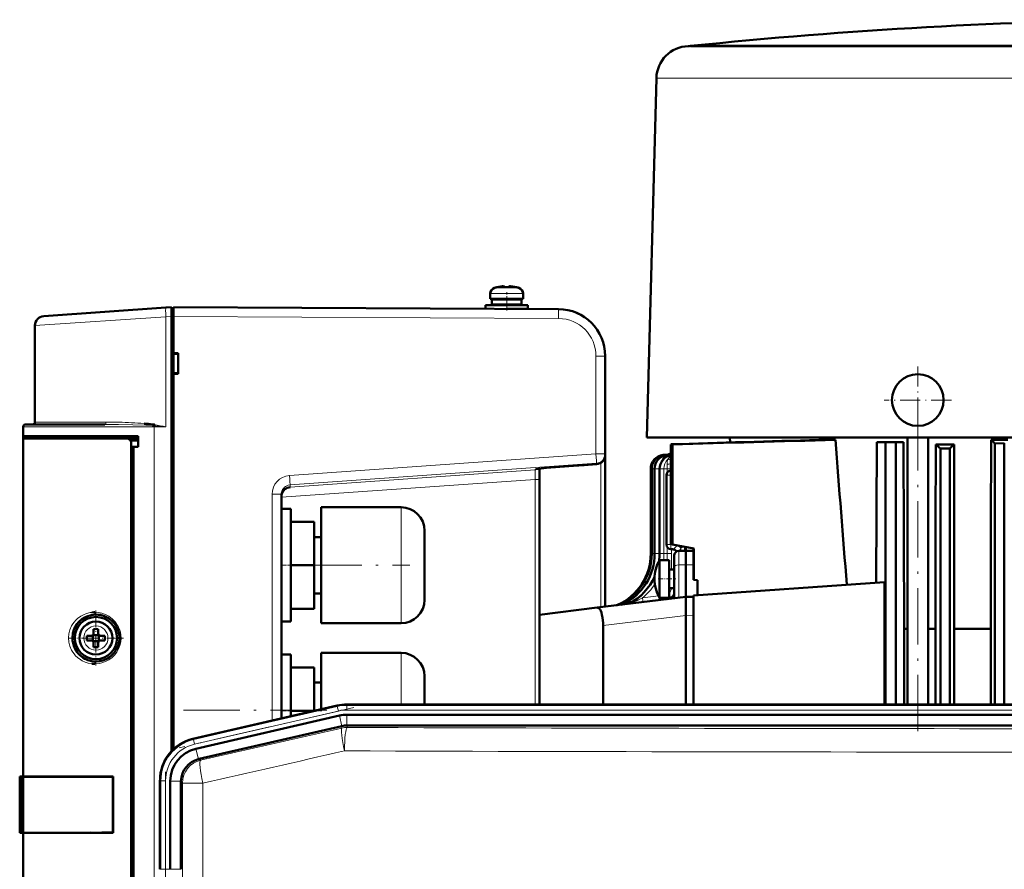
# Model space of a CAD drawing. Extents: x -1595 to 1972, y -1677 to 643.
# Tile 24 of 53: x -1323 to -1113, y 462 to 643. Entities that reach past the tile are written whole.
import ezdxf

# ---------------------------------------------------------------- set-up
doc = ezdxf.new("R2010")
doc.units = 0
doc.linetypes.add('DASHDOT', pattern=[18.5, 12, -3, 0.5, -3])

msp = doc.modelspace()

# ---------------------------------------------------------------- linework, layer by layer
at = {"color": 7, "lineweight": 50}
for p, q in [((-1180.39, 637.15), (-1180.59, 637.14)), ((-1180.13, 637.17), (-1180.39, 637.15)), ((-1180.14, 637.14), (-1161.75, 637.14)), ((-1180.13, 637.17), (-1167.8, 637.17)), ((-1167.8, 637.17), (-1079.39, 637.17)), ((-1161.75, 637.14), (-1154.11, 637.14)), ((-1154.11, 637.14), (-1090.94, 637.14)), ((-1187.38, 630.33), (-1189.39, 553.75)), ((-1221.2, 585.82), (-1221.19, 585.8)), ((-1220.04, 585.98), (-1220.21, 585.96)), ((-1219.77, 585.8), (-1219.77, 585.96)), ((-1218.77, 585.8), (-1218.77, 585.96)), ((-1218.5, 585.98), (-1218.33, 585.96)), ((-1217.35, 585.8), (-1217.34, 585.82)), ((-1222.77, 584.41), (-1222.77, 583.28)), ((-1222.77, 583.28), (-1222.77, 584.41)), ((-1222.77, 583.28), (-1219.27, 583.28)), ((-1222.42, 582.08), (-1222.42, 583.18)), ((-1222.42, 582.08), (-1222.42, 583.18)), ((-1219.27, 583.18), (-1222.42, 583.18)), ((-1221.27, 583.18), (-1221.27, 583.28)), ((-1221.27, 583.18), (-1221.27, 583.28)), ((-1219.27, 583.28), (-1215.77, 583.28)), ((-1216.12, 583.18), (-1219.27, 583.18)), ((-1217.27, 583.28), (-1217.27, 583.18)), ((-1216.12, 583.18), (-1216.12, 582.08)), ((-1215.77, 583.28), (-1215.77, 584.41)), ((-1317.91, 579.62), (-1291.87, 581.44)), ((-1291.87, 581.44), (-1290.68, 581.52)), ((-1290.68, 579.53), (-1290.68, 581.52)), ((-1290.28, 581.25), (-1290.68, 581.25)), ((-1208.22, 581.12), (-1290.28, 581.55)), ((-1223.77, 581.98), (-1223.77, 581.2)), ((-1219.27, 581.98), (-1223.77, 581.98)), ((-1223.77, 581.2), (-1223.77, 581.98)), ((-1219.27, 582.08), (-1222.42, 582.08)), ((-1221.27, 581.98), (-1221.27, 582.08)), ((-1221.27, 581.98), (-1221.27, 582.08)), ((-1216.12, 582.08), (-1219.27, 582.08)), ((-1214.77, 581.98), (-1219.27, 581.98)), ((-1214.77, 581.18), (-1219.19, 581.18)), ((-1217.27, 582.08), (-1217.27, 581.98)), ((-1217.27, 581.18), (-1217.27, 581.17)), ((-1214.77, 581.18), (-1214.77, 581.98)), ((-1290.68, 486.98), (-1290.68, 579.53)), ((-1290.28, 579.55), (-1290.28, 571.75)), ((-1319.78, 577.62), (-1319.78, 557.05)), ((-1290.28, 571.75), (-1289.28, 571.75)), ((-1290.28, 571.75), (-1290.28, 571.61)), ((-1290.28, 571.7), (-1290.28, 567.4)), ((-1290.28, 571.61), (-1289.28, 571.55)), ((-1289.28, 571.75), (-1289.28, 567.35)), ((-1198.28, 550.28), (-1198.28, 571.12)), ((-1289.28, 567.55), (-1290.28, 567.48)), ((-1290.28, 567.48), (-1290.28, 567.35)), ((-1290.28, 567.35), (-1290.28, 487.38)), ((-1289.28, 567.35), (-1290.28, 567.35)), ((-1322.28, 554.05), (-1322.28, 556.05)), ((-1313.87, 556.55), (-1321.78, 556.55)), ((-1304.87, 556.55), (-1313.87, 556.55)), ((-1294.36, 556.26), (-1294.74, 556.29)), ((-1294.36, 556.27), (-1294.73, 556.3)), ((-1294.69, 556.55), (-1294.31, 556.53)), ((-1322.28, 553.55), (-1322.28, 554.05)), ((-1297.78, 554.05), (-1322.28, 554.05)), ((-1321.98, 553.55), (-1321.98, 554.05)), ((-1297.78, 551.75), (-1297.78, 554.05)), ((-1322.28, 553.55), (-1300.22, 553.55)), ((-1322.28, 481.55), (-1322.28, 553.55)), ((-1297.78, 553.55), (-1300.22, 553.55)), ((-1297.78, 553.1), (-1299.45, 553.15)), ((-1299.28, 398.52), (-1299.28, 552.58)), ((-1297.78, 551.75), (-1299.28, 551.75)), ((-1298.78, 551.71), (-1299.28, 551.7)), ((-1299.28, 551.7), (-1299.28, 399.4)), ((-1297.78, 551.75), (-1298.78, 551.71)), ((-1298.78, 551.71), (-1298.78, 399.38)), ((-1168.11, 553.75), (-1189.39, 553.75)), ((-1184.33, 552.31), (-1183.96, 552.29)), ((-1184.33, 552.31), (-1184.33, 531.02)), ((-1183.96, 552.29), (-1183.96, 530.96)), ((-1171.67, 552.7), (-1171.73, 553.75)), ((-1154.75, 553.75), (-1168.11, 553.75)), ((-1134.09, 553.75), (-1154.75, 553.75)), ((-1152.76, 553.26), (-1149.25, 553.26)), ((-1140.45, 552.8), (-1140.58, 522.87)), ((-1140.45, 552.8), (-1138.59, 552.8)), ((-1138.59, 552.8), (-1138.59, 496.9)), ((-1138.59, 552.8), (-1136.34, 552.8)), ((-1136.34, 552.8), (-1136.34, 496.9)), ((-1134.72, 552.8), (-1136.34, 552.8)), ((-1134.72, 552.8), (-1134.57, 513.05)), ((-1079.39, 553.75), (-1134.09, 553.75)), ((-1133.86, 496.9), (-1133.86, 553.75)), ((-1129.51, 496.9), (-1129.51, 553.75)), ((-1127.91, 534.8), (-1127.87, 552.26)), ((-1127.87, 552.26), (-1123.98, 552.26)), ((-1123.94, 534.8), (-1123.98, 552.26)), ((-1116.12, 534.8), (-1116.08, 553.26)), ((-1116.08, 553.26), (-1112.49, 553.26)), ((-1113.26, 552.53), (-1115.26, 552.51)), ((-1115.26, 552.51), (-1115.26, 496.9)), ((-1113.26, 552.53), (-1113.26, 496.9)), ((-1198.28, 550.08), (-1198.28, 550.28)), ((-1198.28, 517.74), (-1198.28, 550.08)), ((-1184.87, 550.18), (-1185.95, 550.05)), ((-1184.82, 550.16), (-1185.75, 550.05)), ((-1184.44, 550.13), (-1185.12, 550.05)), ((-1184.62, 550.25), (-1184.59, 550.26)), ((-1124.89, 551.43), (-1126.89, 551.41)), ((-1126.89, 551.41), (-1126.89, 496.9)), ((-1124.89, 551.43), (-1124.89, 496.9)), ((-1202.78, 547.9), (-1200.13, 548.09)), ((-1212.28, 544.86), (-1212.28, 547.14)), ((-1188.59, 547.07), (-1188.59, 529.04)), ((-1188.38, 547.07), (-1188.38, 529.04)), ((-1187.76, 547.07), (-1187.76, 529.04)), ((-1186.71, 547.07), (-1186.71, 529.04)), ((-1185.24, 530.96), (-1185.24, 545.75)), ((-1184.36, 546.75), (-1184.33, 546.75)), ((-1212.28, 496.9), (-1212.28, 544.86)), ((-1267.28, 493.92), (-1267.28, 541.67)), ((-1267.28, 526.55), (-1267.28, 538.55)), ((-1265.28, 538.55), (-1267.28, 538.55)), ((-1267.28, 526.55), (-1267.28, 538.55)), ((-1265.28, 538.55), (-1267.28, 538.55)), ((-1267.28, 526.55), (-1267.28, 538.55)), ((-1265.28, 538.55), (-1267.28, 538.55)), ((-1267.28, 526.55), (-1267.28, 538.55)), ((-1265.28, 538.55), (-1267.28, 538.55)), ((-1267.28, 526.55), (-1267.28, 538.55)), ((-1265.28, 538.55), (-1267.28, 538.55)), ((-1265.28, 538.55), (-1265.28, 526.55)), ((-1265.28, 538.55), (-1265.28, 526.55)), ((-1265.28, 538.55), (-1265.28, 526.55)), ((-1265.28, 538.55), (-1265.28, 526.55)), ((-1265.28, 538.55), (-1265.28, 526.55)), ((-1258.78, 526.55), (-1258.78, 538.9)), ((-1258.78, 538.9), (-1241.78, 538.9)), ((-1258.78, 526.55), (-1258.78, 538.9)), ((-1258.78, 538.9), (-1241.78, 538.9)), ((-1258.78, 526.55), (-1258.78, 538.9)), ((-1258.78, 538.9), (-1241.78, 538.9)), ((-1258.78, 526.55), (-1258.78, 538.9)), ((-1258.78, 538.9), (-1241.78, 538.9)), ((-1258.78, 526.55), (-1258.78, 538.9)), ((-1258.78, 538.9), (-1241.78, 538.9)), ((-1265.28, 535.8), (-1260.28, 535.8)), ((-1265.28, 535.8), (-1260.28, 535.8)), ((-1265.28, 535.8), (-1260.28, 535.8)), ((-1265.28, 535.8), (-1260.28, 535.8)), ((-1265.28, 535.8), (-1260.28, 535.8)), ((-1260.28, 526.55), (-1260.28, 535.8)), ((-1260.28, 526.55), (-1260.28, 535.8)), ((-1260.28, 526.55), (-1260.28, 535.8)), ((-1260.28, 526.55), (-1260.28, 535.8)), ((-1260.28, 526.55), (-1260.28, 535.8)), ((-1236.78, 533.9), (-1236.78, 526.55)), ((-1236.78, 533.9), (-1236.78, 526.55)), ((-1236.78, 533.9), (-1236.78, 526.55)), ((-1236.78, 533.9), (-1236.78, 526.55)), ((-1236.78, 533.9), (-1236.78, 526.55)), ((-1127.91, 534.8), (-1127.91, 496.9)), ((-1123.94, 534.8), (-1123.94, 496.9)), ((-1116.12, 534.8), (-1116.12, 496.9)), ((-1258.78, 532.55), (-1260.28, 532.55)), ((-1258.78, 532.55), (-1260.28, 532.55)), ((-1258.78, 532.55), (-1260.28, 532.55)), ((-1258.78, 532.55), (-1260.28, 532.55)), ((-1258.78, 532.55), (-1260.28, 532.55)), ((-1183.96, 530.96), (-1184.33, 531.02)), ((-1179.39, 530.15), (-1183.96, 530.96)), ((-1183.89, 529.95), (-1184.27, 529.96)), ((-1183.59, 528.61), (-1183.59, 526.13)), ((-1182.61, 529.61), (-1181.09, 529.65)), ((-1181.08, 530.45), (-1181.09, 529.65)), ((-1181.09, 529.65), (-1181.09, 526.65)), ((-1179.49, 529.61), (-1181.09, 529.65)), ((-1179.49, 530.15), (-1179.49, 523.47)), ((-1179.49, 530.15), (-1179.39, 530.15)), ((-1179.39, 523.46), (-1179.39, 530.15)), ((-1267.28, 514.55), (-1267.28, 526.55)), ((-1267.28, 514.55), (-1267.28, 526.55)), ((-1267.28, 514.55), (-1267.28, 526.55)), ((-1267.28, 514.55), (-1267.28, 526.55)), ((-1267.28, 514.55), (-1267.28, 526.55)), ((-1260.28, 526.55), (-1265.28, 526.55)), ((-1265.28, 526.55), (-1265.28, 514.55)), ((-1260.28, 526.55), (-1265.28, 526.55)), ((-1265.28, 526.55), (-1265.28, 514.55)), ((-1260.28, 526.55), (-1265.28, 526.55)), ((-1265.28, 526.55), (-1265.28, 514.55)), ((-1260.28, 526.55), (-1265.28, 526.55)), ((-1265.28, 526.55), (-1265.28, 514.55)), ((-1260.28, 526.55), (-1265.28, 526.55)), ((-1265.28, 526.55), (-1265.28, 514.55)), ((-1260.28, 517.3), (-1260.28, 526.55)), ((-1260.28, 517.3), (-1260.28, 526.55)), ((-1260.28, 517.3), (-1260.28, 526.55)), ((-1260.28, 517.3), (-1260.28, 526.55)), ((-1260.28, 517.3), (-1260.28, 526.55)), ((-1258.78, 514.2), (-1258.78, 526.55)), ((-1258.78, 514.2), (-1258.78, 526.55)), ((-1258.78, 514.2), (-1258.78, 526.55)), ((-1258.78, 514.2), (-1258.78, 526.55)), ((-1258.78, 514.2), (-1258.78, 526.55)), ((-1236.78, 526.55), (-1236.78, 519.2)), ((-1186.72, 525.92), (-1186.72, 527.65)), ((-1186.72, 527.65), (-1184.69, 527.65)), ((-1184.69, 525.92), (-1184.69, 527.65)), ((-1181.09, 526.65), (-1181.09, 519.85)), ((-1186.72, 525.92), (-1186.72, 520.36)), ((-1184.69, 519.65), (-1184.69, 525.92)), ((-1184.69, 525.65), (-1183.59, 525.65)), ((-1183.59, 519.54), (-1183.59, 526.13)), ((-1179.39, 523.46), (-1179.49, 523.47)), ((-1138.8, 522.99), (-1179.49, 520.15)), ((-1179.39, 523.46), (-1178.59, 523.37)), ((-1178.59, 520.21), (-1178.59, 523.37)), ((-1138.8, 522.99), (-1138.8, 496.9)), ((-1258.78, 520.55), (-1260.28, 520.55)), ((-1258.78, 520.55), (-1260.28, 520.55)), ((-1258.78, 520.55), (-1260.28, 520.55)), ((-1258.78, 520.55), (-1260.28, 520.55)), ((-1258.78, 520.55), (-1260.28, 520.55)), ((-1186.72, 520.36), (-1186.72, 519.65)), ((-1184.69, 521.65), (-1183.59, 521.65)), ((-1183.59, 520.41), (-1183.59, 520.39)), ((-1199.98, 517.53), (-1181.09, 519.85)), ((-1186.72, 519.65), (-1184.69, 519.65)), ((-1181.09, 519.85), (-1181.09, 515.88)), ((-1179.49, 519.81), (-1181.09, 519.85)), ((-1179.49, 520.15), (-1179.49, 496.9)), ((-1265.28, 517.3), (-1260.28, 517.3)), ((-1265.28, 517.3), (-1260.28, 517.3)), ((-1265.28, 517.3), (-1260.28, 517.3)), ((-1265.28, 517.3), (-1260.28, 517.3)), ((-1265.28, 517.3), (-1260.28, 517.3)), ((-1199.98, 517.53), (-1212.27, 516.02)), ((-1303.4, 514.74), (-1303.36, 514.7)), ((-1265.28, 514.55), (-1267.28, 514.55)), ((-1265.28, 514.55), (-1267.28, 514.55)), ((-1265.28, 514.55), (-1267.28, 514.55)), ((-1265.28, 514.55), (-1267.28, 514.55)), ((-1265.28, 514.55), (-1267.28, 514.55)), ((-1258.78, 514.2), (-1241.78, 514.2)), ((-1258.78, 514.2), (-1241.78, 514.2)), ((-1258.78, 514.2), (-1241.78, 514.2)), ((-1258.78, 514.2), (-1241.78, 514.2)), ((-1258.78, 514.2), (-1241.78, 514.2)), ((-1181.09, 515.85), (-1181.09, 515.88)), ((-1181.09, 515.85), (-1181.09, 496.9)), ((-1307.28, 512.97), (-1307.28, 512.05)), ((-1306.28, 512.97), (-1306.28, 512.05)), ((-1198.74, 496.9), (-1198.74, 513.74)), ((-1133.86, 513.05), (-1134.57, 513.05)), ((-1134.57, 496.9), (-1134.57, 513.05)), ((-1127.91, 513.05), (-1129.51, 513.05)), ((-1116.12, 513.05), (-1123.94, 513.05)), ((-1307.78, 511.55), (-1308.7, 511.55)), ((-1307.78, 510.55), (-1308.7, 510.55)), ((-1307.41, 511.68), (-1307.42, 511.69)), ((-1307.41, 510.41), (-1307.42, 510.4)), ((-1306.14, 511.68), (-1307.41, 511.68)), ((-1307.41, 510.41), (-1307.41, 511.68)), ((-1306.14, 510.41), (-1307.41, 510.41)), ((-1307.28, 509.13), (-1307.28, 510.05)), ((-1306.28, 509.13), (-1306.28, 510.05)), ((-1306.13, 511.69), (-1306.14, 511.68)), ((-1306.14, 511.68), (-1306.14, 510.41)), ((-1306.14, 510.41), (-1306.13, 510.4)), ((-1305.78, 511.55), (-1304.85, 511.55)), ((-1304.85, 510.55), (-1305.78, 510.55)), ((-1258.78, 495.88), (-1258.78, 507.9)), ((-1258.78, 507.9), (-1241.78, 507.9)), ((-1267.28, 495.55), (-1267.28, 507.55)), ((-1265.28, 507.55), (-1267.28, 507.55)), ((-1265.28, 507.55), (-1265.28, 495.55)), ((-1265.28, 504.8), (-1260.28, 504.8)), ((-1260.28, 495.55), (-1260.28, 504.8)), ((-1258.78, 501.55), (-1260.28, 501.55)), ((-1236.78, 502.9), (-1236.78, 496.9)), ((-1255.4, 496.66), (-1286.17, 489.56)), ((-1255.4, 496.66), (-1285.97, 489.6)), ((-1267.28, 493.91), (-1267.28, 495.55)), ((-1260.28, 495.55), (-1265.28, 495.55)), ((-1265.28, 495.55), (-1265.28, 494.38)), ((-1260.28, 495.54), (-1260.28, 495.55)), ((-1253.32, 496.9), (-1233.05, 496.9)), ((-905.26, 496.9), (-1253.32, 496.9)), ((-920.25, 496.9), (-1233.05, 496.9)), ((-1254.91, 494.53), (-1285.48, 487.48)), ((-1253.32, 494.72), (-1233.05, 494.72)), ((-920.25, 494.72), (-1233.05, 494.72)), ((-1254.42, 492.3), (-1284.79, 485.29)), ((-1254.42, 492.3), (-1254.39, 492.3)), ((-1253.29, 492.43), (-905.28, 492.43)), ((-1323.02, 481.55), (-1323.01, 481.55)), ((-1323.02, 469.55), (-1323.02, 481.55)), ((-1323.02, 481.3), (-1323.02, 481.31)), ((-1323.02, 481.29), (-1323.02, 481.3)), ((-1323.01, 481.55), (-1322.98, 481.55)), ((-1323.01, 469.55), (-1323.01, 481.55)), ((-1322.78, 481.55), (-1322.98, 481.55)), ((-1322.78, 481.55), (-1322.78, 469.55)), ((-1322.28, 481.55), (-1322.78, 481.55)), ((-1303.1, 481.55), (-1322.28, 481.55)), ((-1321.98, 481.52), (-1322.28, 481.55)), ((-1322.28, 481.52), (-1322.28, 469.57)), ((-1322.23, 481.52), (-1322.28, 481.52)), ((-1321.85, 481.52), (-1321.92, 481.52)), ((-1321.42, 481.52), (-1321.85, 481.52)), ((-1319.65, 481.52), (-1321.42, 481.52)), ((-1312.56, 481.51), (-1319.65, 481.52)), ((-1303.1, 481.48), (-1303.21, 481.48)), ((-1303.21, 469.62), (-1303.21, 481.48)), ((-1303.1, 481.55), (-1303.1, 469.55)), ((-1293.14, 480.79), (-1293.14, 480.7)), ((-1293.14, 480.79), (-1293.14, 480.59)), ((-1293.14, 480.59), (-1293.14, 461.79)), ((-1290.95, 480.59), (-1290.95, 461.79)), ((-1288.66, 480.41), (-1288.66, 480.59)), ((-1288.66, 480.41), (-1288.66, 461.79)), ((-1323.02, 469.79), (-1323.02, 469.8)), ((-1323.02, 469.55), (-1323.01, 469.55)), ((-1323.01, 469.55), (-1322.98, 469.55)), ((-1323.01, 469.55), (-1322.98, 469.55)), ((-1322.78, 469.55), (-1322.98, 469.55)), ((-1322.78, 469.55), (-1322.28, 469.55)), ((-1322.28, 469.57), (-1322.24, 469.57)), ((-1322.28, 469.55), (-1321.98, 469.57)), ((-1303.1, 469.55), (-1322.28, 469.55)), ((-1322.28, 397.55), (-1322.28, 469.55)), ((-1321.92, 469.57), (-1321.85, 469.57)), ((-1321.85, 469.57), (-1321.42, 469.57)), ((-1321.42, 469.57), (-1319.65, 469.58)), ((-1319.65, 469.58), (-1318.67, 469.58)), ((-1316.17, 469.58), (-1313.93, 469.58)), ((-1311.56, 469.59), (-1308.01, 469.6)), ((-1305.55, 469.61), (-1303.1, 469.62)), ((-1303.21, 469.62), (-1303.1, 469.62))]:
    msp.add_line(p, q, dxfattribs=at)
at = {"color": 7, "lineweight": 18}
for p, q in [((-1180.26, 637.14), (-1180.59, 637.14)), ((-1179.91, 637.15), (-1180.39, 637.15)), ((-1180.14, 637.14), (-1180.26, 637.14)), ((-1168.02, 637.15), (-1179.91, 637.15)), ((-978.39, 637.15), (-1168.02, 637.15)), ((-1187.13, 630.32), (-1166.7, 630.32)), ((-1166.7, 630.32), (-1091.24, 630.32)), ((-1221.85, 585.65), (-1221.84, 585.65)), ((-1219.27, 585.65), (-1221.84, 585.65)), ((-1219.25, 585.65), (-1219.27, 585.65)), ((-1216.7, 585.65), (-1219.25, 585.65)), ((-1222.77, 584.41), (-1222.77, 584.41)), ((-1219.27, 584.41), (-1222.77, 584.41)), ((-1219.24, 584.41), (-1219.27, 584.41)), ((-1215.77, 584.41), (-1219.24, 584.41)), ((-1291.87, 579.44), (-1319.78, 577.62)), ((-1290.68, 579.53), (-1291.87, 579.44)), ((-1291.87, 556.05), (-1291.87, 579.44)), ((-1290.68, 579.55), (-1290.28, 579.55)), ((-1290.28, 579.55), (-1208.22, 579.12)), ((-1200.26, 571.12), (-1198.28, 571.12)), ((-1200.26, 550.28), (-1200.26, 571.12)), ((-1322.28, 556.05), (-1314.24, 556.05)), ((-1311.73, 557.05), (-1319.78, 557.05)), ((-1314.24, 556.05), (-1294.37, 556.05)), ((-1304.64, 557.05), (-1311.73, 557.05)), ((-1291.87, 556.05), (-1294.37, 556.05)), ((-1294.37, 395.05), (-1294.37, 556.05)), ((-1265.55, 545.66), (-1200.26, 550.28)), ((-1198.28, 550.28), (-1200.26, 550.28)), ((-1185.75, 550.05), (-1185.95, 550.05)), ((-1185.12, 550.05), (-1185.75, 550.05)), ((-1184.56, 550.05), (-1185.12, 550.05)), ((-1184.96, 550.15), (-1184.87, 550.18)), ((-1184.74, 550.1), (-1184.67, 550.14)), ((-1184.43, 550.13), (-1184.44, 550.13)), ((-1184.34, 550), (-1184.33, 550.02)), ((-1265.42, 543.67), (-1200.13, 548.29)), ((-1200.13, 548.09), (-1202.78, 547.9)), ((-1200.13, 548.29), (-1200.13, 548.09)), ((-1199.22, 548.38), (-1199.22, 517.62)), ((-1185.99, 549.15), (-1185.9, 549.12)), ((-1185.1, 547.07), (-1185.1, 548.12)), ((-1213.2, 546.85), (-1265.42, 543.2)), ((-1213.2, 547.02), (-1213.2, 546.85)), ((-1188.59, 547.07), (-1188.38, 547.07)), ((-1188.38, 547.07), (-1187.76, 547.07)), ((-1187.76, 547.07), (-1186.83, 547.07)), ((-1186.83, 529.04), (-1186.83, 547.07)), ((-1186.83, 547.07), (-1186.71, 547.07)), ((-1186.71, 547.07), (-1185.78, 547.07)), ((-1185.78, 529.04), (-1185.78, 547.07)), ((-1185.78, 547.07), (-1185.1, 547.07)), ((-1185.1, 545.75), (-1185.24, 545.75)), ((-1185.1, 546.25), (-1185.1, 547.07)), ((-1185.1, 547.07), (-1184.33, 547.07)), ((-1184.33, 545.75), (-1185.1, 545.75)), ((-1213.21, 544.86), (-1267.28, 541.08)), ((-1265.47, 543.66), (-1265.42, 543.67)), ((-1265.42, 543.2), (-1265.42, 543.67)), ((-1212.28, 544.86), (-1213.21, 544.86)), ((-1213.21, 544.86), (-1213.21, 496.9)), ((-1269.26, 493.46), (-1269.26, 541.67)), ((-1269.26, 541.67), (-1267.28, 541.67)), ((-1241.78, 526.55), (-1241.78, 538.9)), ((-1241.78, 526.55), (-1241.78, 538.9)), ((-1241.78, 526.55), (-1241.78, 538.9)), ((-1241.78, 526.55), (-1241.78, 538.9)), ((-1241.78, 526.55), (-1241.78, 538.9)), ((-1184.74, 530.96), (-1185.24, 530.96)), ((-1184.27, 530.96), (-1184.74, 530.96)), ((-1184.27, 530.96), (-1184.27, 531.01)), ((-1184.27, 530.96), (-1183.91, 530.95)), ((-1188.59, 529.04), (-1188.38, 529.04)), ((-1188.38, 529.04), (-1187.76, 529.04)), ((-1187.76, 529.04), (-1186.83, 529.04)), ((-1186.83, 529.04), (-1186.71, 529.04)), ((-1186.71, 529.04), (-1185.78, 529.04)), ((-1185.78, 529.04), (-1185.1, 529.04)), ((-1185.1, 529.04), (-1185.1, 530.46)), ((-1185.1, 527.65), (-1185.1, 529.04)), ((-1185.1, 529.04), (-1184.18, 529.04)), ((-1184.18, 529.96), (-1184.18, 529.04)), ((-1183.14, 529.51), (-1183.13, 529.45)), ((-1182.61, 529.61), (-1182.61, 526.63)), ((-1182.45, 529.61), (-1182.15, 530.26)), ((-1182.44, 530.69), (-1182.1, 530.46)), ((-1182.15, 530.26), (-1182.1, 530.46)), ((-1182.15, 530.26), (-1182.15, 530.22)), ((-1182.06, 530.62), (-1182.1, 530.46)), ((-1181.37, 530.5), (-1181.37, 530.44)), ((-1179.55, 529.61), (-1179.55, 530.18)), ((-1241.78, 526.55), (-1241.78, 514.2)), ((-1241.78, 526.55), (-1241.78, 514.2)), ((-1241.78, 526.55), (-1241.78, 514.2)), ((-1241.78, 526.55), (-1241.78, 514.2)), ((-1241.78, 526.55), (-1241.78, 514.2)), ((-1182.61, 526.63), (-1181.09, 526.65)), ((-1182.61, 526.63), (-1182.61, 519.66)), ((-1179.49, 526.63), (-1181.09, 526.65)), ((-1195.09, 518.21), (-1195.35, 518.15)), ((-1191.45, 519.48), (-1191.59, 519.47)), ((-1191.59, 519.47), (-1191.58, 519.39)), ((-1186.93, 520.05), (-1190.34, 519.62)), ((-1198.74, 513.74), (-1181.09, 515.88)), ((-1179.49, 515.81), (-1181.09, 515.85)), ((-1306.75, 513.62), (-1306.78, 513.62)), ((-1309.35, 511.07), (-1309.35, 511.05)), ((-1304.2, 511.02), (-1304.2, 511.05)), ((-1306.8, 508.48), (-1306.78, 508.48)), ((-1241.78, 496.9), (-1241.78, 507.9)), ((-1255.36, 496.48), (-1285.98, 489.41)), ((-1255.13, 495.51), (-1285.76, 488.44)), ((-1255.36, 496.48), (-1255.4, 496.66)), ((-1255.36, 496.48), (-1255.13, 495.51)), ((-1253.32, 496.71), (-1253.32, 496.9)), ((-1253.32, 496.71), (-1253.32, 495.72)), ((-1253.32, 496.71), (-905.26, 496.71)), ((-1253.32, 495.72), (-905.26, 495.72)), ((-1254.39, 492.3), (-1254.91, 494.53)), ((-1253.32, 492.43), (-1253.32, 494.72)), ((-1254.37, 491.87), (-1254.42, 492.3)), ((-1253.29, 492.43), (-1253.24, 492)), ((-1286.17, 489.56), (-1285.98, 489.41)), ((-1285.76, 488.44), (-1285.98, 489.41)), ((-1284.96, 485.24), (-1285.48, 487.48)), ((-1284.79, 485.29), (-1284.47, 485.03)), ((-1322.98, 481.55), (-1322.98, 469.55)), ((-1292.95, 480.65), (-1293.14, 480.79)), ((-1292.95, 480.65), (-1292.95, 461.79)), ((-1292.95, 480.65), (-1291.95, 480.65)), ((-1291.95, 480.65), (-1291.95, 461.79)), ((-1288.66, 480.59), (-1290.95, 480.59)), ((-1288.34, 480.16), (-1288.66, 480.41)), ((-1288.34, 457.66), (-1288.34, 480.16)), ((-1284.04, 480.16), (-1288.34, 480.16)), ((-1284.04, 480.16), (-1284.04, 457.72)), ((-1292.95, 461.79), (-1293.14, 461.79)), ((-1292.95, 461.79), (-1291.95, 461.79)), ((-1290.95, 461.79), (-1291.95, 461.79)), ((-1288.66, 461.79), (-1290.95, 461.79))]:
    msp.add_line(p, q, dxfattribs=at)
at = {"color": 7, "linetype": 'DASHDOT', "lineweight": 18, "ltscale": 0.000932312}
msp.add_line((-1220.27, 585.99), (-1220.27, 585.95), dxfattribs=at)
at = {"color": 7, "linetype": 'DASHDOT', "lineweight": 18, "ltscale": 0.000656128}
msp.add_line((-1220.27, 585.95), (-1220.27, 585.98), dxfattribs=at)
at = {"color": 7, "linetype": 'DASHDOT', "lineweight": 18, "ltscale": 0.000671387}
msp.add_line((-1218.27, 585.95), (-1218.27, 585.98), dxfattribs=at)
at = {"color": 7, "linetype": 'DASHDOT', "lineweight": 18, "ltscale": 0.000779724}
msp.add_line((-1218.27, 585.95), (-1218.27, 585.98), dxfattribs=at)
at = {"color": 7, "linetype": 'DASHDOT', "lineweight": 18, "ltscale": 0.097174}
msp.add_line((-1219.27, 580.84), (-1219.27, 584.73), dxfattribs=at)
at = {"color": 7, "linetype": 'DASHDOT', "lineweight": 18, "ltscale": 0.033014}
msp.add_line((-1219.27, 583.29), (-1219.27, 581.97), dxfattribs=at)
at = {"color": 7, "linetype": 'DASHDOT', "lineweight": 18, "ltscale": 0.023296}
msp.add_line((-1219.27, 582.05), (-1219.27, 581.12), dxfattribs=at)
at = {"color": 7, "linetype": 'DASHDOT', "lineweight": 18, "ltscale": 0.012015}
msp.add_line((-1290.24, 579.55), (-1290.72, 579.55), dxfattribs=at)
at = {"color": 7, "linetype": 'DASHDOT', "lineweight": 18, "ltscale": 0.3575}
msp.add_line((-1131.69, 568.9), (-1131.69, 554.6), dxfattribs=at)
at = {"color": 7, "linetype": 'DASHDOT', "lineweight": 18, "ltscale": 0.357498}
msp.add_line((-1124.54, 561.75), (-1138.84, 561.75), dxfattribs=at)
at = {"color": 7, "linetype": 'DASHDOT', "lineweight": 18}
for p, q in [((-1131.69, 491.21), (-1131.69, 559.43)), ((-1262.13, 526.55), (-1239.93, 526.55)), ((-1251.81, 496.27), (-1289.08, 487.67)), ((-1288.12, 495.72), (-870.45, 495.72)), ((-1291.95, 482.53), (-1291.95, 459.9))]:
    msp.add_line(p, q, dxfattribs=at)
at = {"color": 7, "linetype": 'DASHDOT', "lineweight": 18, "ltscale": 0.060016}
for p, q in [((-1265.08, 526.55), (-1267.48, 526.55)), ((-1265.08, 495.55), (-1267.48, 495.55))]:
    msp.add_line(p, q, dxfattribs=at)
at = {"color": 7, "linetype": 'DASHDOT', "lineweight": 18, "ltscale": 0.093845}
msp.add_line((-1187.03, 523.65), (-1183.27, 523.65), dxfattribs=at)
at = {"color": 7, "linetype": 'DASHDOT', "lineweight": 18, "ltscale": 0.2925}
msp.add_line((-1306.78, 516.9), (-1306.78, 505.2), dxfattribs=at)
at = {"color": 7, "linetype": 'DASHDOT', "lineweight": 18, "ltscale": 0.292502}
msp.add_line((-1300.93, 511.05), (-1312.63, 511.05), dxfattribs=at)
at = {"color": 7, "linetype": 'DASHDOT', "lineweight": 18, "ltscale": 0.045016}
msp.add_line((-1258.62, 495.55), (-1260.43, 495.55), dxfattribs=at)
at = {"color": 7, "lineweight": 50}
for points in [[(-1219.77, 585.96), (-1219.77, 585.96), (-1219.77, 585.96), (-1219.78, 585.97), (-1219.8, 585.97), (-1219.86, 585.98), (-1220.27, 585.96)], [(-1219.77, 585.96), (-1219.77, 585.96), (-1219.77, 585.96), (-1219.78, 585.97), (-1219.79, 585.97), (-1219.82, 585.98)], [(-1218.77, 585.96), (-1218.77, 585.96), (-1218.77, 585.96), (-1218.77, 585.97), (-1218.75, 585.97), (-1218.67, 585.98)], [(-1218.77, 585.96), (-1218.77, 585.96), (-1218.77, 585.96), (-1218.76, 585.97), (-1218.74, 585.97), (-1218.69, 585.98), (-1218.55, 585.98), (-1218.27, 585.96)], [(-1299.28, 552.58), (-1299.3, 552.8), (-1299.38, 553.02), (-1299.5, 553.21), (-1299.67, 553.37), (-1299.87, 553.48), (-1300.22, 553.55)], [(-1213.03, 547.06), (-1210.79, 547.28), (-1205.03, 547.73), (-1202.78, 547.9)], [(-1267.28, 541.18), (-1267.25, 541.47), (-1267.19, 541.75), (-1266.96, 542.25), (-1266.76, 542.53), (-1266.53, 542.75)], [(-1183.79, 529.94), (-1183.45, 529.82), (-1183.2, 529.61), (-1183.11, 529.46)], [(-1307.64, 516.52), (-1307.21, 516.55), (-1307.02, 516.55)], [(-1199.98, 517.53), (-1199.84, 517.52), (-1199.69, 517.46), (-1199.54, 517.32), (-1199.39, 517.12), (-1199.24, 516.84), (-1199.11, 516.49), (-1198.97, 515.99), (-1198.86, 515.43), (-1198.75, 514.22), (-1198.74, 513.74)], [(-1307.02, 505.55), (-1307.58, 505.57), (-1307.64, 505.58)], [(-1303.21, 481.48), (-1315.71, 481.51), (-1322.23, 481.52)], [(-1303.1, 481.48), (-1312.52, 481.51), (-1320.06, 481.52), (-1321.92, 481.52)], [(-1322.24, 469.57), (-1315.29, 469.58), (-1303.21, 469.62)], [(-1321.98, 469.57), (-1321.96, 469.57), (-1321.35, 469.57), (-1315.95, 469.58), (-1303.1, 469.62)]]:
    msp.add_lwpolyline(points, dxfattribs=at)
at = {"color": 7, "lineweight": 18}
for points in [[(-1294.73, 556.3), (-1296.15, 556.38), (-1298.93, 556.48), (-1301.98, 556.53), (-1304.86, 556.55)], [(-1185.19, 549.83), (-1184.87, 549.96), (-1184.58, 550.04), (-1184.56, 550.05)], [(-1184.81, 550.16), (-1184.81, 550.16), (-1184.81, 550.16), (-1184.82, 550.16), (-1184.9, 550.12), (-1185.06, 550.06)], [(-1184.58, 550.22), (-1184.5, 550.26), (-1184.49, 550.26), (-1184.48, 550.26), (-1184.48, 550.26), (-1184.48, 550.26), (-1184.49, 550.26), (-1184.49, 550.25), (-1184.67, 550.14)], [(-1184.56, 550.05), (-1184.46, 550.1), (-1184.44, 550.12), (-1184.43, 550.13), (-1184.43, 550.13), (-1184.43, 550.13), (-1184.43, 550.13)], [(-1202.78, 547.9), (-1210.95, 547.27), (-1212.9, 547.07), (-1213.16, 547.04), (-1213.19, 547.03), (-1213.2, 547.03), (-1213.2, 547.02), (-1213.2, 547.02), (-1213.2, 547.02)], [(-1213.2, 546.85), (-1213.2, 546.85), (-1213.2, 546.85), (-1213.19, 546.81), (-1213.18, 546.49), (-1213.21, 544.86)], [(-1183.84, 529.95), (-1183.71, 530.02), (-1183.61, 530.14), (-1182.95, 530.78)], [(-1182.85, 530.76), (-1182.37, 530.44), (-1182.15, 530.26)], [(-1182.15, 530.22), (-1182.04, 530.3), (-1181.73, 530.4), (-1181.37, 530.44)], [(-1194.49, 518.26), (-1193.92, 518.41), (-1192.94, 518.79), (-1191.69, 519.41), (-1191.59, 519.47)], [(-1193.08, 518.44), (-1192.3, 518.68), (-1191.39, 519.08), (-1190.34, 519.62)], [(-1190.34, 519.62), (-1190.29, 519.04), (-1190.28, 518.8), (-1190.28, 518.74), (-1190.29, 518.72), (-1190.29, 518.72), (-1190.29, 518.72), (-1190.29, 518.72)], [(-1186.83, 519.85), (-1186.79, 519.27), (-1186.79, 519.18), (-1186.8, 519.15), (-1186.8, 519.15), (-1186.8, 519.15), (-1186.8, 519.15)], [(-1310.71, 515.19), (-1309.98, 515.72), (-1309.41, 516.02), (-1308.76, 516.27), (-1308.04, 516.46), (-1307.64, 516.52)], [(-1307.02, 516.55), (-1306.26, 516.5), (-1305.49, 516.34), (-1304.74, 516.07), (-1304.02, 515.69), (-1303.33, 515.18)], [(-1310.71, 506.91), (-1311.1, 507.28), (-1311.44, 507.67), (-1311.73, 508.07), (-1311.97, 508.49), (-1312.34, 509.33), (-1312.55, 510.2), (-1312.61, 511.07), (-1312.54, 511.95), (-1312.32, 512.81), (-1311.95, 513.66), (-1311.7, 514.07), (-1311.41, 514.47), (-1311.08, 514.84), (-1310.71, 515.19)], [(-1303.33, 515.18), (-1302.68, 514.52), (-1302.15, 513.75), (-1301.94, 513.34), (-1301.76, 512.91), (-1301.58, 512.3), (-1301.47, 511.68), (-1301.43, 511.05)], [(-1301.43, 511.05), (-1301.49, 510.26), (-1301.66, 509.48), (-1301.94, 508.75), (-1302.32, 508.07), (-1302.78, 507.46), (-1303.32, 506.92)], [(-1307.64, 505.58), (-1308.41, 505.72), (-1309.1, 505.94), (-1309.72, 506.23), (-1310, 506.39), (-1310.71, 506.91)], [(-1303.32, 506.92), (-1304.01, 506.42), (-1304.74, 506.03), (-1305.51, 505.76), (-1306.08, 505.63), (-1307.02, 505.55)]]:
    msp.add_lwpolyline(points, dxfattribs=at)
at = {"color": 7, "lineweight": 50}
msp.add_circle((-1306.78, 511.05), 4.5, dxfattribs=at)
for centre, radius, start, end in [((-1071.21, -413.08), 1055.88, 90.44367, 95.92084), ((-1180.38, 630.15), 7, 91.6971, 178.5002), ((-1221.47, 584.41), 1.3, 106.6015, 180), ((-1221.47, 584.41), 1.3, 106.6015, 180), ((-1219.27, 577.03), 9, 102.3778, 106.6015), ((-1219.27, 577.03), 9, 102.3778, 106.6015), ((-1219.27, 577.02), 8.99, 96.3897, 102.3492), ((-1219.27, 577.03), 8.99, 96.3893, 102.3497), ((-1219.27, 577.03), 8.99, 96.3893, 102.3497), ((-1219.27, 577.02), 8.99, 96.3897, 102.3492), ((-1219.84, 582.17), 3.82, 92.3233, 96.5681), ((-1219.27, 575.92), 9.9, 89.9998, 92.8943), ((-1219.27, 575.92), 9.9, 89.9998, 92.8943), ((-1219.27, 575.92), 9.9, 89.9998, 92.8943), ((-1219.27, 575.91), 9.9, 90, 92.1365), ((-1219.27, 575.91), 9.9, 87.106, 89.9999), ((-1219.27, 575.91), 9.9, 87.106, 89.9999), ((-1219.27, 575.91), 9.9, 87.106, 89.9999), ((-1219.27, 577.03), 8.99, 77.6503, 83.6107), ((-1219.27, 577.03), 8.99, 77.6503, 83.6107), ((-1219.27, 577.03), 8.99, 77.6503, 83.6107), ((-1219.27, 577.03), 8.99, 77.6503, 83.6107), ((-1219.27, 577.03), 9, 73.3984, 77.6222), ((-1217.07, 584.41), 1.3, 0, 73.3984), ((-1208.28, 571.12), 10, 0, 89.7), ((-1317.78, 577.62), 2, 94, 180), ((-1208.29, 571.1), 10.02, 64.3266, 68.2302), ((-1131.69, 561.75), 5.5, 0, 180), ((-1131.69, 561.75), 5.5, 180, 359.9646), ((-1321.78, 556.05), 0.5, 90, 180), ((-1320.28, 557.05), 0.5, 270, 360), ((-1299.06, 525.27), 31.58, 82.0417, 85.3768), ((-1297.49, 556.92), 2.82, 347.1582, 352.5237), ((-1297.47, 556.94), 2.81, 346.8887, 352.07), ((-1295.06, 553.03), 3.54, 77.9977, 83.9785), ((-1297.48, 556.99), 3.21, 346.8919, 351.6715), ((-1297.38, 556.99), 3.1, 346.5612, 350.7328), ((-820.84, -11009.24), 11567.27, 91.644295, 91.800755), ((-930.91, -7858.52), 8414.62, 91.486839, 91.723307), ((21609.16, 2334.92), 22828.04, 184.47631, 184.553928), ((-1149.99, 525.85), 34.45, 47.8923, 50.0492), ((-1087.16, 511.14), 55.2, 131.8398, 133.1192), ((-1156.51, 508.64), 60.22, 46.7691, 47.8229), ((-1200.28, 550.08), 2, 274.0921, 359.9969), ((-1185.59, 547.07), 3, 96.9967, 180.0001), ((-1185.38, 547.07), 3, 97.0015, 180.0001), ((-1184.76, 547.07), 3, 96.9999, 180.0001), ((-1183.71, 547.07), 3, 101.853, 180), ((-1184.19, 547.84), 2.23, 116.731, 143.9114), ((-1184.99, 551.16), 0.989, 276.9448, 293.4391), ((-1184.92, 551.1), 0.946, 276.7869, 292.0464), ((-1183.5, 547.97), 2.54, 109.0895, 119.9061), ((-1183.62, 548.27), 2.22, 108.6006, 116.8622), ((-1184.56, 551.07), 0.946, 277.0121, 283.9512), ((-1184.24, 545.75), 1, 97, 179.9999), ((-1265.25, 541.18), 2.03, 129.2225, 179.8948), ((-1265.25, 541.19), 2.02, 94.7599, 129.3411), ((-1241.78, 533.9), 5, 0, 90), ((-1241.78, 533.9), 5, 0, 90), ((-1241.78, 533.9), 5, 0, 90), ((-1241.78, 533.9), 5, 0, 90), ((-1241.78, 533.9), 5, 0, 90), ((-1184.24, 530.96), 1, 179.9996, 268), ((-1200.59, 529.04), 12, 294.3409, 359.9999), ((-1200.38, 529.04), 12, 294.7909, 359.9999), ((-1199.76, 529.04), 12, 296.0356, 359.9999), ((-1198.71, 529.04), 12, 352.4919, 359.9998), ((-1183.93, 528.99), 0.956, 81.7077, 87.9899), ((-1182.59, 528.61), 1, 91.5, 180), ((-1179.79, 523.65), 8, 150, 180), ((-1198.71, 529.04), 12, 297.973, 335.6984), ((-1179.79, 523.65), 8, 180, 210), ((-1185.31, 521.27), 1.93, 277.1206, 332.8838), ((-1184.59, 520.43), 1, 277, 360), ((-1241.78, 519.2), 5, 270, 360), ((-1241.78, 519.2), 5, 270, 360), ((-1241.78, 519.2), 5, 270, 360), ((-1241.78, 519.2), 5, 270, 360), ((-1241.78, 519.2), 5, 270, 360), ((-1196.05, 519.02), 1, 277.0158, 294.3402), ((-1195.77, 519.06), 1, 277.3444, 294.748), ((-1194.93, 519.16), 1.01, 277.6745, 295.9851), ((-1193.55, 519.33), 1, 277.4548, 297.9765), ((-1306.78, 511.05), 5, 90, 180), ((-1306.77, 511.05), 5, 47.5244, 90.0022), ((-1306.77, 511.05), 5, 113.356, 152.5217), ((-1306.78, 511.05), 3.5, 180, 90), ((-1306.78, 511.05), 3.5, 90, 180), ((-1306.78, 511.05), 5, 270, 46.8741), ((-1307.78, 512.05), 0.5, 270, 0), ((-1306.78, 495.84), 17.14, 89.9996, 91.6715), ((-1306.77, 495.88), 17.1, 88.3267, 90.0022), ((-1305.78, 512.05), 0.5, 180, 270), ((-1306.76, 511.05), 5.02, 180.0207, 189.2982), ((-1306.78, 511.05), 5, 189.3094, 270), ((-1291.57, 511.05), 17.13, 178.3286, 181.6729), ((-1307.78, 510.05), 0.5, 0, 90), ((-1305.78, 510.05), 0.5, 90, 180), ((-1321.95, 511.05), 17.1, 359.9978, 1.6733), ((-1321.95, 511.05), 17.1, 358.3267, 0.0022), ((-1306.77, 511.05), 5, 207.1861, 246.7), ((-1306.78, 526.26), 17.14, 268.3285, 270.0004), ((-1306.77, 526.22), 17.1, 269.9978, 271.6733), ((-1241.78, 502.9), 5, 0, 90), ((-1253.32, 487.65), 9.25, 90.0004, 102.9992), ((-1253.32, 487.65), 9.25, 90.0004, 102.9992), ((-1253.32, 487.65), 7.06, 90.0004, 102.9993), ((-1284.14, 480.8), 8.99, 102.9916, 180.0084), ((-1283.89, 480.59), 7.06, 102.9968, 180.0034), ((-1283.66, 480.41), 5.01, 105.1072, 177.8928), ((-1314.66, -1627.69), 2109.2, 89.68608, 89.943)]:
    msp.add_arc(centre, radius, start, end, dxfattribs=at)
at = {"color": 7, "lineweight": 18}
for centre, radius, start, end in [((-1187.13, 635.61), 5.28, 267.2592, 269.9968), ((-1208.26, 571.12), 8, 359.9985, 89.7014), ((-1305.49, 557.03), 0.852, 337.0771, 1.532), ((-1304.49, 441.41), 115.64, 87.365, 90.0726), ((-1302.41, 487.3), 69.7, 85.1476, 87.3411), ((-1325.07, 196.02), 361.55, 84.7305, 85.1277), ((-1326.54, 371.14), 188.13, 79.3785, 80.1373), ((-1200.28, 550.08), 2, 274.0716, 359.9957), ((-1185.59, 547.07), 3, 96.9872, 180.0006), ((-1183.22, 547.98), 2.08, 122.0844, 145.8521), ((-1185, 550.68), 0.631, 291.3631, 301.1905), ((-1184.58, 550.91), 0.861, 271.2439, 287.1499), ((-1183.83, 547.07), 3, 136.1182, 180.0006), ((-1183.03, 547.98), 3.18, 158.3504, 162.5528), ((-1182.78, 547.07), 3, 136.1102, 180.0006), ((-1181.77, 548.13), 3.34, 162.2079, 180.2458), ((-1185.12, 570.82), 22.7, 270.0476, 272.0052), ((-1180.22, 564.58), 16.13, 252.9656, 255.2394), ((-1265.26, 541.67), 4, 94.071, 179.9816), ((-1265.28, 541.67), 2, 95.7068, 167.971), ((-1265.27, 541.67), 2, 167.9712, 179.9968), ((-1198.83, 529.04), 12, 351.0164, 359.9999), ((-1197.78, 529.04), 12, 353.3379, 359.9999), ((238.38, 529.01), 1422.56, 179.99872, 180.13534), ((-1183.94, 528.96), 0.985, 31.1334, 87.8346), ((-1183.89, 530.23), 0.281, 269.5632, 280.567), ((-1183.93, 528.96), 0.983, 31.1504, 87.8165), ((-1183.92, 528.96), 0.994, 31.7112, 85.4861), ((-1183.94, 528.96), 0.986, 31.0957, 81.589), ((-1183.47, 530.23), 1.31, 331.8954, 359.1744), ((-1195.07, 530.29), 13.7, 357.2699, 0.6151), ((-1198.83, 529.04), 12, 307.0708, 337.3535), ((-1197.78, 529.04), 12, 308.298, 327.084), ((-1187.14, 522.12), 2.98, 325.3908, 350.9805), ((-1197.43, 526.29), 8.38, 282.3521, 285.488), ((-1197.09, 526), 8.05, 284.422, 291.3016), ((-1198.38, 529.43), 11.71, 291.0497, 294.1151), ((-1187.17, 522.15), 3.03, 276.9942, 304.2161), ((-1306.06, 516.55), 0.961, 179.819, 191.8718), ((-1306.78, 511.05), 2.57, 90, 179.4706), ((-1306.78, 511.05), 2.57, 360, 89.4706), ((-1306.78, 511.05), 2.57, 180, 269.4706), ((-1306.78, 511.05), 2.57, 270, 359.4706), ((-1306.06, 505.55), 0.961, 168.1213, 180.1745), ((-1253.32, 487.65), 9.06, 90.0004, 102.9992), ((-1253.32, 487.67), 8.05, 89.9878, 103.0122), ((-13950.42, 56262.53), 57197.52, 282.793761, 282.824689), ((-1079.29, 56141.04), 55649.31, 269.820896, 270.179106), ((-1283.96, 480.65), 8.99, 102.9997, 180.0003), ((-1283.96, 480.65), 7.99, 102.9916, 180.0084), ((-13988.95, 56620.6), 57560.09, 282.7515782, 282.7824028), ((-1079.29, 56516.3), 56029.56, 269.821504, 270.178498)]:
    msp.add_arc(centre, radius, start, end, dxfattribs=at)
for centre, major_axis, ratio, start_param, end_param in [((-1291.73, 579.44), (0.14, -2), 0.069587, 3.141593, 4.707523), ((-1208.23, 579.12), (0.01, 2), 0.005236, 4.712416, 6.283185), ((-1304.87, 557.05), (0.003, -0.5), 0.475365, 0.000398, 0.781127), ((-1294.33, 556.05), (0, 0.5), 0.069756, 1.11263, 1.570796), ((-1200.28, 550.28), (-0.14, 2), 0.005223, 3.15415, 4.71202), ((-1200.28, 550.28), (2, 0), 0.999921, 4.783073, 6.283185), ((-1265.56, 545.66), (-0.14, 2), 0.005223, 3.15415, 4.71202), ((-1213.28, 547.85), (1, 0), 0.999921, 4.783073, 5.445421), ((-1213.28, 548.02), (1, 0), 0.999921, 4.783073, 5.008188), ((-1184.24, 545.75), (0.122, -0.993), 0.03464, 3.141593, 4.164307), ((-1184.24, 530.96), (0.035, 0.999), 0.034878, 1.572014, 3.141593), ((-1182.59, 526.13), (1, 0), 0.5, 1.596976, 3.141593), ((-1306.78, 516.55), (0, -0.5), 0.491593, 5.125284, 6.283349), ((-1306.78, 505.55), (0, -0.5), 0.491581, 3.141486, 4.299582), ((-1253.24, 487), (1.11, -4.88), 0.116076, 3.167951, 4.685971), ((-1253.24, 487), (4.97, 0.57), 0.999653, 1.457389, 1.684204), ((-1253.24, 487), (-0.02, -5), 0.119003, 3.16796, 4.712762), ((-1283.34, 480.16), (3.11, 3.91), 0.999441, 0.899117, 2.242476), ((-1283.34, 480.16), (1.11, -4.88), 0.136195, 3.168019, 4.681472)]:
    msp.add_ellipse(centre, major_axis=major_axis, ratio=ratio, start_param=start_param, end_param=end_param, dxfattribs=at)
at = {"color": 7, "lineweight": 50}
for centre, major_axis, ratio, start_param, end_param in [((-1290.29, 579.55), (-0.01, -2), 0.005236, 1.570824, 3.141593), ((-1253.29, 487.43), (4.97, 0.57), 0.999653, 1.457389, 1.679108), ((-1283.67, 480.41), (3.11, 3.91), 0.999441, 0.899117, 0.934706)]:
    msp.add_ellipse(centre, major_axis=major_axis, ratio=ratio, start_param=start_param, end_param=end_param, dxfattribs=at)

doc.saveas('drawing.dxf')
